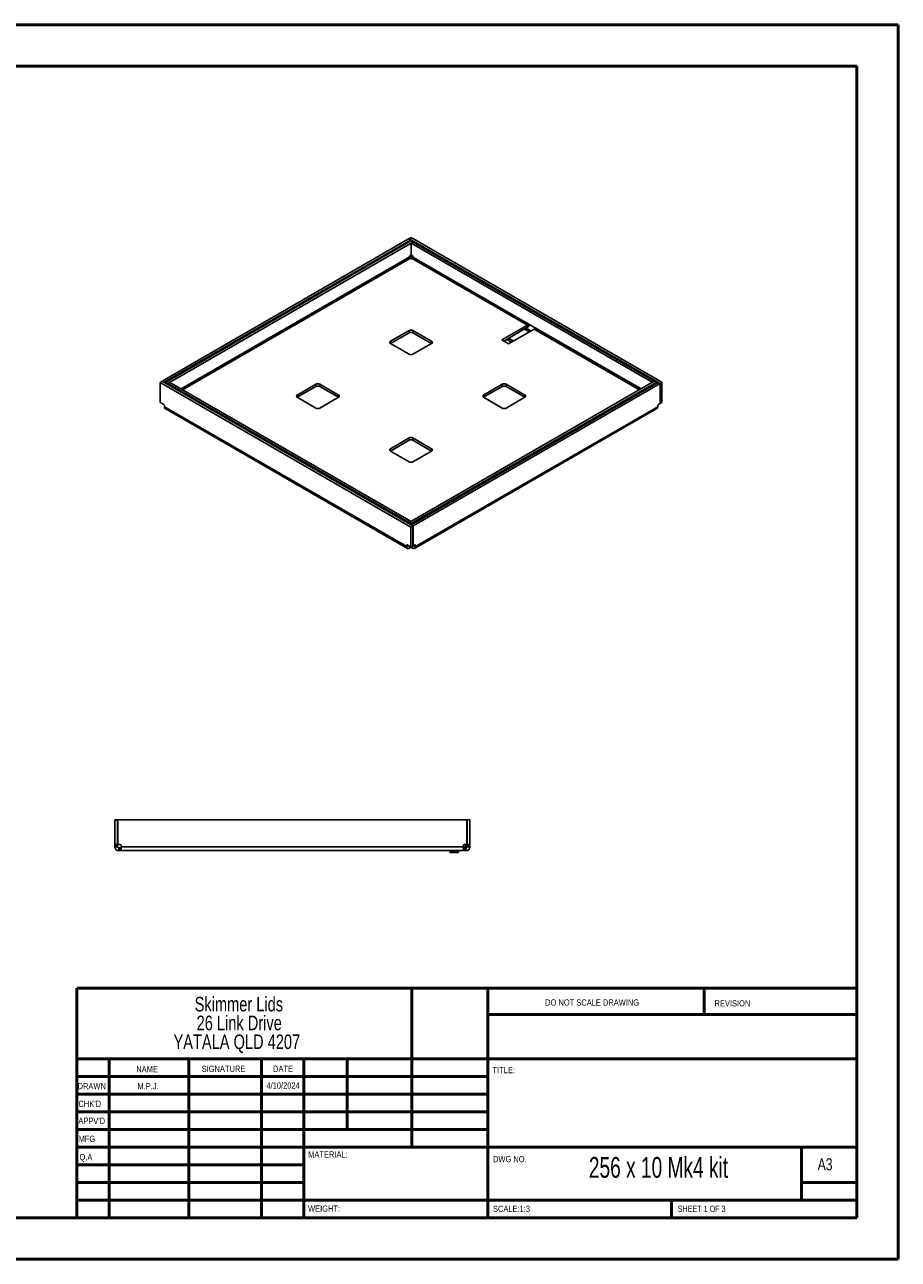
# Model space of a CAD drawing. Header units: millimetres. Extents: x 0 to 420, y 0 to 297.
# Tile 2 of 2: x 210 to 420, y 0 to 297. Entities that reach past the tile are written whole.
import ezdxf

# ---------------------------------------------------------------- set-up
doc = ezdxf.new("R2010")
doc.units = ezdxf.units.MM
doc.styles.add('SLDTEXTSTYLE0', font='TXT', dxfattribs={"width": 0.6875})
doc.styles.add('SLDTEXTSTYLE1', font='TXT', dxfattribs={"width": 0.75})

# ---------------------------------------------------------------- blocks, each defined once
blk = doc.blocks.new('SW_NOTE_0')
at = {"color": 0, "linetype": 'Continuous', "lineweight": 0, "char_height": 3.5, "attachment_point": 2, "style": 'SLDTEXTSTYLE1'}
for s, insert in [('Skimmer Lids', (13.89, 4.51)), ('26 Link Drive', (13.98, -0.01)), ('YATALA QLD 4207', (13.4, -4.54))]:
    blk.add_mtext(s, dxfattribs=dict(at, insert=insert))

msp = doc.modelspace()

# ---------------------------------------------------------------- linework, layer by layer
at = {"color": 7, "linetype": 'Continuous', "lineweight": 50}
for p, q in [((0.38, 297.21), (420.38, 297.21)), ((420.38, 0.21), (420.38, 297.21)), ((10.38, 287.21), (410.38, 287.21)), ((410.38, 287.21), (410.38, 10.21)), ((222.88, 65.46), (410.08, 65.46)), ((222.88, 65.46), (222.88, 10.21)), ((303.48, 65.46), (303.48, 27.21)), ((321.68, 65.46), (321.68, 10.21)), ((373.68, 59.09), (373.68, 65.46)), ((410.08, 59.09), (321.68, 59.09)), ((410.08, 48.46), (222.88, 48.46)), ((230.68, 48.46), (230.68, 10.21)), ((249.87, 48.46), (249.87, 10.21)), ((267.28, 48.46), (267.28, 10.21)), ((277.48, 10.21), (277.48, 48.46)), ((287.88, 31.46), (287.88, 48.46)), ((321.68, 44.21), (222.88, 44.21)), ((321.68, 39.96), (222.88, 39.96)), ((321.68, 35.71), (222.88, 35.71)), ((321.68, 31.46), (222.88, 31.46)), ((277.48, 27.21), (222.88, 27.21)), ((277.48, 27.21), (410.08, 27.21)), ((397.08, 14.46), (397.08, 27.21)), ((277.48, 22.96), (222.88, 22.96)), ((277.48, 18.71), (222.88, 18.71)), ((410.08, 18.71), (397.08, 18.71)), ((222.88, 14.46), (410.38, 14.46)), ((365.88, 10.21), (365.88, 14.46)), ((10.38, 10.21), (410.38, 10.21)), ((0.38, 0.21), (420.38, 0.21))]:
    msp.add_line(p, q, dxfattribs=at)
at = {"color": 7, "linetype": 'Continuous', "lineweight": 25}
for p, q in [((302.77, 245.75), (243.4, 211.47)), ((303.24, 245.47), (243.87, 211.2)), ((303.23, 245.19), (244.35, 211.2)), ((303.7, 244.92), (244.82, 210.93)), ((303.24, 245.47), (302.77, 245.75)), ((303.28, 246.01), (302.81, 245.74)), ((302.81, 245.72), (302.81, 245.74)), ((363.1, 210.93), (302.81, 245.74)), ((303.23, 245.19), (303.7, 244.92)), ((303.24, 245.19), (303.24, 245.47)), ((303.27, 244.66), (303.74, 244.93)), ((361.22, 211.2), (303.27, 244.66)), ((303.27, 241.85), (303.27, 244.66)), ((363.57, 211.2), (303.28, 246.01)), ((303.7, 244.91), (303.7, 244.92)), ((361.7, 211.47), (303.74, 244.93)), ((302.79, 241.28), (247.97, 209.63)), ((248.35, 209.41), (302.98, 240.96)), ((302.79, 241.28), (302.79, 241.32)), ((302.88, 241.05), (303.25, 241.26)), ((303.02, 240.93), (302.98, 240.96)), ((303.03, 241.73), (303.27, 241.87)), ((303.25, 241.86), (303.25, 241.26)), ((303.25, 241.26), (303.25, 240.88)), ((303.25, 241.26), (303.62, 241.05)), ((303.27, 241.85), (303.48, 241.73)), ((303.52, 240.96), (303.49, 240.93)), ((303.52, 240.96), (331.23, 224.96)), ((303.71, 241.32), (303.71, 241.28)), ((331.42, 225.29), (303.71, 241.28)), ((302.78, 223.64), (298.3, 221.05)), ((298.3, 220.51), (302.78, 223.1)), ((302.78, 223.64), (302.78, 223.1)), ((308.2, 221.05), (303.72, 223.64)), ((303.72, 223.64), (303.72, 223.1)), ((303.72, 223.1), (308.2, 220.51)), ((331.23, 224.96), (325.06, 221.4)), ((331.23, 224.42), (325.53, 221.12)), ((326.71, 220.44), (332.88, 224.01)), ((330.52, 224.01), (331.7, 223.33)), ((332.08, 223.54), (330.9, 224.23)), ((331.23, 224.96), (331.23, 224.42)), ((333.07, 224.33), (331.42, 225.29)), ((332.88, 224.01), (358.16, 209.41)), ((358.54, 209.63), (333.07, 224.33)), ((298.3, 221.05), (298.3, 220.51)), ((298.3, 220.51), (302.78, 217.93)), ((303.72, 217.93), (308.2, 220.51)), ((308.2, 221.05), (308.2, 220.51)), ((325.06, 221.4), (326.71, 220.44)), ((327.41, 220.85), (326.23, 221.53)), ((327.88, 221.12), (326.71, 221.8)), ((242.94, 211.18), (243.41, 211.45)), ((242.94, 206.33), (242.94, 211.18)), ((242.94, 211.18), (303.23, 176.37)), ((243.87, 211.2), (243.4, 211.47)), ((243.4, 211.47), (243.4, 211.44)), ((243.41, 211.45), (303.7, 176.64)), ((243.87, 211.18), (243.87, 211.2)), ((244.35, 211.2), (244.82, 210.93)), ((244.35, 210.9), (244.35, 211.2)), ((245.28, 211.18), (244.81, 210.91)), ((244.81, 210.91), (302.77, 177.45)), ((244.81, 210.64), (244.81, 210.91)), ((244.82, 210.92), (244.82, 210.93)), ((245.28, 211.18), (303.24, 177.72)), ((302.81, 177.46), (361.68, 211.45)), ((303.27, 176.91), (362.64, 211.18)), ((303.28, 177.19), (362.16, 211.18)), ((303.74, 176.64), (363.11, 210.91)), ((361.22, 211.2), (361.7, 211.47)), ((361.22, 211.18), (361.22, 211.2)), ((362.16, 211.18), (361.68, 211.45)), ((361.7, 211.47), (361.7, 211.44)), ((362.16, 210.9), (362.16, 211.18)), ((362.64, 211.18), (363.11, 210.91)), ((363.57, 211.2), (363.1, 210.93)), ((363.1, 210.92), (363.1, 210.93)), ((363.11, 210.91), (363.11, 206.07)), ((363.57, 206.36), (363.57, 211.2)), ((280.39, 210.71), (275.91, 208.13)), ((275.91, 207.58), (280.39, 210.17)), ((275.91, 208.13), (275.91, 207.58)), ((280.39, 210.71), (280.39, 210.17)), ((285.81, 208.13), (281.33, 210.71)), ((281.33, 210.71), (281.33, 210.17)), ((281.33, 210.17), (285.81, 207.58)), ((285.81, 208.13), (285.81, 207.58)), ((325.17, 210.71), (320.7, 208.13)), ((320.7, 207.58), (325.17, 210.17)), ((320.7, 208.13), (320.7, 207.58)), ((325.17, 210.71), (325.17, 210.17)), ((330.59, 208.13), (326.12, 210.71)), ((326.12, 210.71), (326.12, 210.17)), ((326.12, 210.17), (330.59, 207.58)), ((330.59, 208.13), (330.59, 207.58)), ((243.84, 205.81), (242.94, 206.33)), ((243.96, 205.29), (243.96, 205.6)), ((243.96, 205.29), (302.2, 171.67)), ((275.91, 207.58), (280.39, 205)), ((281.33, 205), (285.81, 207.58)), ((362.54, 205.29), (304.3, 171.67)), ((320.7, 207.58), (325.17, 205)), ((326.12, 205), (330.59, 207.58)), ((362.54, 205.29), (362.54, 205.6)), ((362.66, 205.81), (363.11, 206.07)), ((363.57, 206.36), (363.11, 206.09)), ((244.16, 204.86), (302.4, 171.24)), ((304.11, 171.24), (362.35, 204.86)), ((302.78, 197.79), (298.3, 195.2)), ((298.3, 194.66), (302.78, 197.24)), ((302.78, 197.79), (302.78, 197.24)), ((308.2, 195.2), (303.72, 197.79)), ((303.72, 197.79), (303.72, 197.24)), ((303.72, 197.24), (308.2, 194.66)), ((298.3, 195.2), (298.3, 194.66)), ((298.3, 194.66), (302.78, 192.07)), ((303.72, 192.07), (308.2, 194.66)), ((308.2, 195.2), (308.2, 194.66)), ((303.24, 177.72), (302.77, 177.45)), ((302.77, 177.18), (302.77, 177.45)), ((303.28, 177.19), (302.81, 177.46)), ((302.81, 177.16), (302.81, 177.46)), ((303.23, 176.37), (303.7, 176.64)), ((303.23, 171.53), (303.23, 176.37)), ((303.24, 177.71), (303.24, 177.72)), ((303.27, 176.91), (303.74, 176.64)), ((303.27, 176.89), (303.27, 176.91)), ((303.28, 176.92), (303.28, 177.19)), ((303.7, 171.8), (303.7, 176.64)), ((303.74, 176.64), (303.74, 171.79)), ((302.2, 171.98), (302.32, 172.05)), ((302.2, 171.67), (302.2, 171.98)), ((302.2, 171.67), (302.59, 171.89)), ((302.32, 172.05), (303.23, 171.53)), ((302.86, 171.29), (302.86, 171.74)), ((303.14, 171.44), (302.86, 171.29)), ((303.14, 171.44), (303.14, 171.58)), ((303.23, 171.53), (303.7, 171.8)), ((303.37, 171.44), (303.37, 171.61)), ((303.64, 171.29), (303.37, 171.44)), ((303.64, 171.29), (303.64, 171.76)), ((303.74, 171.79), (303.7, 171.81)), ((303.74, 171.79), (304.18, 172.05)), ((304.3, 171.67), (303.91, 171.89)), ((304.3, 171.98), (304.18, 172.05)), ((304.3, 171.98), (304.3, 171.67)), ((232.05, 100), (232.05, 105.93)), ((232.05, 105.93), (232.72, 105.93)), ((232.72, 100), (232.72, 105.93)), ((232.74, 105.93), (232.74, 100)), ((232.74, 105.93), (316.7, 105.93)), ((316.7, 105.93), (316.7, 100)), ((317.39, 105.93), (316.72, 105.93)), ((316.72, 100), (316.72, 105.93)), ((317.39, 100), (317.39, 105.93)), ((232.05, 100), (232.72, 100)), ((232.05, 99.83), (232.05, 100)), ((232.05, 99.83), (232.72, 99.83)), ((232.05, 99.45), (232.05, 99.83)), ((232.05, 99.45), (232.72, 99.45)), ((232.72, 99.83), (232.72, 100)), ((232.72, 99.45), (232.72, 99.83)), ((232.74, 100), (233.37, 100)), ((232.99, 98.52), (232.99, 99.18)), ((233.37, 99.18), (232.99, 99.18)), ((233.37, 98.52), (232.99, 98.52)), ((233.37, 98.52), (233.37, 99.18)), ((233.54, 99.18), (233.37, 99.18)), ((233.54, 98.52), (233.37, 98.52)), ((233.54, 99.83), (233.54, 99.45)), ((315.9, 99.45), (233.54, 99.45)), ((315.9, 98.52), (233.54, 98.52)), ((312.59, 98.27), (312.69, 98.1)), ((312.59, 98.27), (312.78, 98.27)), ((312.64, 98.52), (312.64, 98.27)), ((312.69, 98.1), (312.86, 98.1)), ((312.86, 98.1), (312.78, 98.27)), ((312.78, 98.27), (312.82, 98.27)), ((312.82, 98.27), (312.82, 98.52)), ((312.86, 98.1), (313.09, 98.1)), ((313.02, 98.27), (313.09, 98.1)), ((313.02, 98.27), (314.25, 98.27)), ((313.06, 98.52), (313.06, 98.27)), ((313.09, 98.1), (314.18, 98.1)), ((314.18, 98.1), (314.25, 98.27)), ((314.18, 98.1), (314.41, 98.1)), ((314.22, 98.27), (314.22, 98.52)), ((314.49, 98.27), (314.41, 98.1)), ((314.41, 98.1), (314.59, 98.1)), ((314.45, 98.52), (314.45, 98.27)), ((314.45, 98.27), (314.49, 98.27)), ((314.49, 98.27), (314.69, 98.27)), ((314.59, 98.1), (314.69, 98.27)), ((314.64, 98.27), (314.64, 98.52)), ((315.9, 99.45), (315.9, 99.83)), ((316.07, 99.18), (315.9, 99.18)), ((316.07, 98.52), (315.9, 98.52)), ((316.07, 100), (316.7, 100)), ((316.07, 98.52), (316.07, 99.18)), ((316.45, 99.18), (316.07, 99.18)), ((316.45, 98.52), (316.07, 98.52)), ((316.45, 98.52), (316.45, 99.18)), ((317.39, 100), (316.72, 100)), ((316.72, 99.83), (316.72, 100)), ((317.39, 99.83), (316.72, 99.83)), ((316.72, 99.45), (316.72, 99.83)), ((317.39, 99.45), (316.72, 99.45)), ((317.39, 99.83), (317.39, 100)), ((317.39, 99.45), (317.39, 99.83))]:
    msp.add_line(p, q, dxfattribs=at)
for centre, radius, start, end in [((303.31, 241.3), 0.512, 122.6055, 177.3945), ((303.25, 241.39), 0.512, 242.6097, 297.3903), ((303.2, 241.3), 0.512, 2.6055, 57.3945), ((303.25, 222.73), 1.02, 62.6097, 117.3903), ((303.25, 222.19), 1.02, 62.6097, 117.3903), ((331.01, 225.31), 0.41, 302.6055, 357.3945), ((330.46, 225.62), 1.43, 302.6411, 337.7401), ((332.66, 224.35), 0.41, 302.6055, 357.3945), ((298.41, 220.78), 0.291, 110.7834, 249.2166), ((308.1, 220.78), 0.291, 290.7834, 69.2166), ((303.25, 218.84), 1.02, 242.6097, 297.3903), ((276.02, 207.86), 0.291, 110.7834, 249.2166), ((280.86, 209.8), 1.02, 62.6097, 117.3903), ((280.86, 209.26), 1.02, 62.6097, 117.3903), ((285.71, 207.86), 0.291, 290.7834, 69.2166), ((320.8, 207.86), 0.291, 110.7834, 249.2166), ((325.65, 209.8), 1.02, 62.6097, 117.3903), ((325.65, 209.26), 1.02, 62.6097, 117.3903), ((330.49, 207.86), 0.291, 290.7834, 69.2166), ((243.71, 205.59), 0.256, 2.6055, 57.3945), ((280.86, 205.91), 1.02, 242.6097, 297.3903), ((325.65, 205.91), 1.02, 242.6097, 297.3903), ((362.8, 205.59), 0.256, 122.6055, 177.3945), ((303.25, 196.88), 1.02, 62.6097, 117.3903), ((303.25, 196.33), 1.02, 62.6097, 117.3903), ((298.41, 194.93), 0.291, 110.7834, 249.2166), ((308.1, 194.93), 0.291, 290.7834, 69.2166), ((303.25, 192.98), 1.02, 242.6097, 297.3903), ((302.28, 171.99), 0.0728, 50.7967, 189.214), ((303.25, 171.22), 0.256, 62.6097, 117.3903), ((304.23, 171.99), 0.0728, 350.786, 129.2033), ((233.37, 99.83), 0.167, 0, 90), ((316.07, 99.83), 0.167, 90, 180), ((315.64, 100.18), 1, 285.6856, 349.4188)]:
    msp.add_arc(centre, radius, start, end, dxfattribs=at)
for points in [[(302.98, 240.96), (302.96, 240.97), (302.91, 241.01), (302.85, 241.09), (302.8, 241.19), (302.8, 241.25), (302.79, 241.28)], [(303.71, 241.28), (303.71, 241.25), (303.7, 241.19), (303.66, 241.09), (303.6, 241.01), (303.55, 240.97), (303.52, 240.96)], [(302.2, 171.67), (302.21, 171.57), (302.23, 171.39), (302.39, 171.22), (302.61, 171.17), (302.78, 171.25), (302.86, 171.29)], [(303.64, 171.29), (303.73, 171.25), (303.9, 171.17), (304.12, 171.22), (304.27, 171.39), (304.29, 171.57), (304.3, 171.67)], [(232.05, 99.45), (232.07, 99.33), (232.09, 99.08), (232.31, 98.78), (232.62, 98.56), (232.86, 98.53), (232.99, 98.52)], [(232.72, 99.45), (232.72, 99.42), (232.73, 99.35), (232.79, 99.26), (232.88, 99.2), (232.95, 99.19), (232.99, 99.18)], [(233.54, 98.52), (233.54, 98.53), (233.54, 98.56), (233.54, 98.78), (233.54, 99.08), (233.54, 99.33), (233.54, 99.45)], [(315.9, 99.45), (315.9, 99.33), (315.9, 99.08), (315.9, 98.78), (315.9, 98.56), (315.9, 98.53), (315.9, 98.52)], [(316.45, 99.18), (316.49, 99.19), (316.56, 99.2), (316.65, 99.26), (316.71, 99.35), (316.71, 99.42), (316.72, 99.45)], [(316.45, 98.52), (316.57, 98.53), (316.82, 98.56), (317.13, 98.78), (317.34, 99.08), (317.37, 99.33), (317.39, 99.45)]]:
    msp.add_open_spline(points, degree=3, dxfattribs=at)
for points, knots in [([(244.16, 204.86), (244.16, 204.86), (244.08, 204.88), (244, 205.02), (243.97, 205.2), (243.96, 205.29)], [0, 0, 0, 0, 0.0001021, 0.5000511, 1, 1, 1, 1]), ([(362.54, 205.29), (362.53, 205.2), (362.51, 205.02), (362.42, 204.88), (362.35, 204.86), (362.35, 204.86)], [0, 0, 0, 0, 0.499949, 0.999898, 1, 1, 1, 1])]:
    msp.add_open_spline(points, degree=3, knots=knots, dxfattribs=at)

# ---------------------------------------------------------------- block references
at = {"color": 7, "linetype": 'Continuous', "lineweight": 0}
msp.add_blockref('SW_NOTE_0', (247.97, 58.84), dxfattribs=at)

# ---------------------------------------------------------------- texts
for s, insert, char_height, attachment_point, style in [('DO NOT SCALE DRAWING', (335.49, 62.75), 1.5, 1, 'SLDTEXTSTYLE1'), ('REVISION', (376.21, 62.55), 1.5, 1, 'SLDTEXTSTYLE1'), ('NAME', (237.2, 46.72), 1.5, 1, 'SLDTEXTSTYLE1'), ('SIGNATURE', (252.91, 46.78), 1.5, 1, 'SLDTEXTSTYLE1'), ('DATE', (270.09, 46.79), 1.5, 1, 'SLDTEXTSTYLE1'), ('TITLE:', (322.84, 46.49), 1.5, 1, 'SLDTEXTSTYLE1'), ('DRAWN', (223.09, 42.64), 1.5, 1, 'SLDTEXTSTYLE1'), ('M.P.J.', (240.04, 42.6), 1.499, 2, 'SLDTEXTSTYLE1'), ('4/10/2024', (272.49, 42.77), 1.499, 2, 'SLDTEXTSTYLE1'), ("CHK'D", (223.29, 38.37), 1.5, 1, 'SLDTEXTSTYLE1'), ("APPV'D", (223.28, 34.28), 1.5, 1, 'SLDTEXTSTYLE1'), ('MFG', (223.33, 29.95), 1.5, 1, 'SLDTEXTSTYLE1'), ('Q.A', (223.55, 25.56), 1.5, 1, 'SLDTEXTSTYLE1'), ('MATERIAL:', (278.52, 26.2), 1.5, 1, 'SLDTEXTSTYLE1'), ('DWG NO.', (322.95, 25.08), 1.5, 1, 'SLDTEXTSTYLE1'), ('256 x 10 Mk4 kit', (362.73, 24.83), 5, 2, 'SLDTEXTSTYLE0'), ('A3', (401, 24.52), 2.91, 1, 'SLDTEXTSTYLE1'), ('WEIGHT:', (278.5, 13.16), 1.499, 1, 'SLDTEXTSTYLE1'), ('SCALE:1:3', (322.95, 13.11), 1.5, 1, 'SLDTEXTSTYLE1'), ('SHEET 1 OF 3', (367.36, 13.11), 1.5, 1, 'SLDTEXTSTYLE0')]:
    msp.add_mtext(s, dxfattribs=dict(at, insert=insert, char_height=char_height, attachment_point=attachment_point, style=style))

doc.saveas('drawing.dxf')
